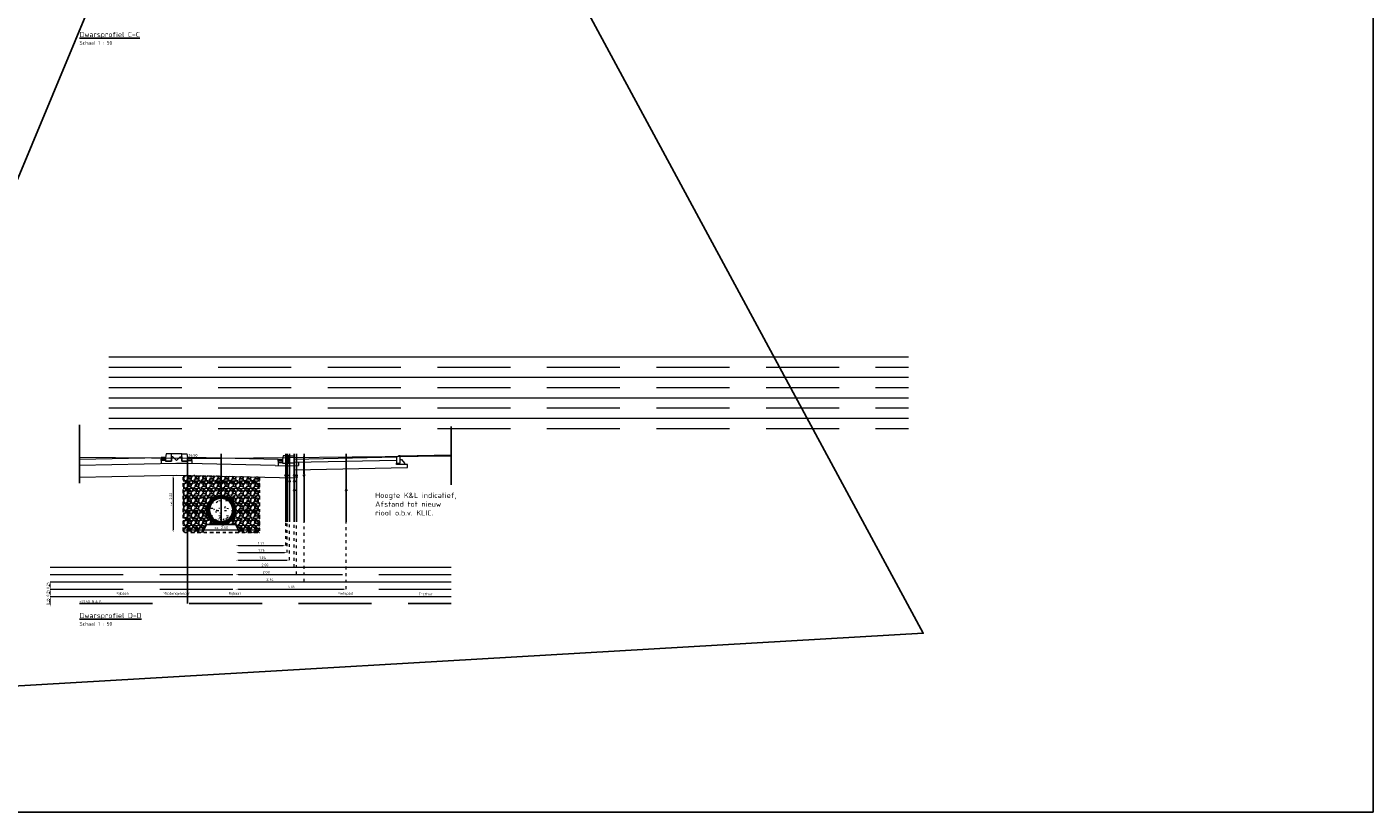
# Model space of a CAD drawing. Header units: metres. Extents: x 0 to 200176, y 0 to 356276.
# Tile 24 of 52: x 199403 to 199449, y 355689 to 355716. Entities that reach past the tile are written whole.
import ezdxf
from ezdxf.enums import TextEntityAlignment as Align

# ---------------------------------------------------------------- set-up
doc = ezdxf.new("R2010")
doc.units = ezdxf.units.M
for name, pattern in [('BORDER4', [0.4375, 0.125, -0.0625, 0.125, -0.0625, 0, -0.0625]), ('DASHED', [0.75, 0.5, -0.25]), ('DASHED2', [0.375, 0.25, -0.125]), ('DOT2', [0.125, 0, -0.125])]:
    doc.linetypes.add(name, pattern=pattern)
for name, color, linetype in [('DET___HATCH_RIOOLBUIS', 7, 'Continuous'), ('X-XX-AL-KNELPUNTEN KL_DATA', 74, 'Continuous'), ('X-XX-AL-KNELPUNTEN KL_LAAGSPANNING', 190, 'Continuous'), ('X-XX-AL-KNELPUNTEN KL_MIDDENSPANNING', 130, 'Continuous'), ('X-XX-AL-KNELPUNTEN KL_WATERLEIDING', 170, 'Continuous'), ('X-XX-NIEUW-DETAIL-G', 1, 'Continuous'), ('X-XX-NIEUW-DETAIL-M', 7, 'Continuous'), ('X-XX-NIEUW-DETAIL-S', 1, 'Continuous'), ('X-XX-NIEUW-DETAIL-T', 3, 'Continuous')]:
    doc.layers.add(name, color=color, linetype=linetype)
for name, color, linetype, lineweight in [('N-WE-VH-KANTVERHARDING-G', 1, 'Continuous', 5), ('X-XX-AL-AANPIJLING-M', 7, 'Continuous', 18), ('X-XX-AL-KNELPUNTEN KL_AFSTANDSLIJNEN', 5, 'DOT2', 5), ('X-XX-NIEUW-DETAIL-A', 251, 'Continuous', 0), ('X-XX-XX-DETAIL1-G', 1, 'Continuous', 18)]:
    doc.layers.add(name, color=color, linetype=linetype, lineweight=lineweight)
doc.layers.add('X-XX-AL-DETAIL-AFSTANDSLIJNEN-G', color=2, linetype='Continuous', lineweight=5, plot=False)
doc.layers.add('X-XX-AL-HULPLIJNEN', color=4, linetype='Continuous', lineweight=25, plot=False)
doc.styles.add('NLCS-ISO', font='NLCS-ISO.ttf')
doc.styles.add('NLCS-ISO-M500-T18', font='NLCS-ISO.ttf')
doc.styles.add('NLCS-ISO-T18', font='NLCS-ISO.ttf')
doc.dimstyles.new('Jens 1_50 - standaard', dxfattribs={"dimscale": 0.05, "dimtxt": 1.8, "dimasz": 1.8, "dimexe": 2, "dimexo": 2, "dimgap": 0.7, "dimtad": 1, "dimzin": 0, "dimdsep": 46, "dimtxsty": 'NLCS-ISO', "dimcen": 2.5, "dimdle": 2, "dimse1": 1, "dimse2": 1, "dimclrd": 256, "dimclre": 256, "dimclrt": 256, "dimadec": 1, "dimazin": 0, "dimtfac": 1, "dimtdec": 3, "dimtofl": 0, "dimtmove": 1, "dimatfit": 0, "dimfxl": 2, "dimfxlon": 1, "dimtfillclr": 254, "dimtolj": 1, "dimtzin": 0, "dimlwd": 18, "dimlwe": 18, "dimarcsym": 0})
doc.dimstyles.new('NLCS-M50-T18-PIJL_l3_h1', dxfattribs={"dimscale": 0.05, "dimtxt": 1.8, "dimasz": 1.8, "dimexe": 2, "dimexo": 2, "dimgap": 0.7, "dimtad": 1, "dimdec": 3, "dimzin": 0, "dimdsep": 46, "dimtxsty": 'NLCS-ISO', "dimcen": 2.5, "dimdle": 2, "dimclrd": 256, "dimclre": 256, "dimclrt": 256, "dimadec": 1, "dimazin": 0, "dimtfac": 1, "dimtdec": 3, "dimtofl": 0, "dimtmove": 1, "dimatfit": 0, "dimfxl": 2, "dimfxlon": 1, "dimtfillclr": 254, "dimtolj": 1, "dimtzin": 0, "dimlwd": 18, "dimlwe": 18, "dimarcsym": 0})

# ---------------------------------------------------------------- blocks, each defined once
blk = doc.blocks.new('d')
at = {"color": 3, "style": 'NLCS-ISO'}
blk.add_attdef('%%UA-A', (0, -0.5), '', height=0.175, dxfattribs=at)
at = {"color": 1, "style": 'NLCS-ISO'}
blk.add_attdef('A-A', (0, -0.76), '', height=0.125, dxfattribs=at)
blk = doc.blocks.new('*D683')
at = {"layer": 'Defpoints', "color": 0, "transparency": 16777216}
for p in [(199403.494, 355696.192), (199403.794, 355696.192), (199403.794, 355695.842)]:
    blk.add_point(p, dxfattribs=at)
at = {"layer": 'X-XX-AL-DETAIL-AFSTANDSLIJNEN-G', "linetype": 'Continuous', "lineweight": 18, "transparency": 16777216}
blk.add_line((199403.494, 355695.932), (199403.494, 355696.102), dxfattribs=at)
at = {"layer": 'X-XX-AL-DETAIL-AFSTANDSLIJNEN-G', "transparency": 16777216}
for points in [[(199403.479, 355696.102), (199403.509, 355696.102), (199403.494, 355696.192)], [(199403.479, 355695.932), (199403.509, 355695.932), (199403.494, 355695.842)]]:
    blk.add_solid(points, dxfattribs=at)
at = {"layer": 'X-XX-AL-DETAIL-AFSTANDSLIJNEN-G', "transparency": 16777216, "insert": (199403.414, 355696.017), "char_height": 0.09, "attachment_point": 5, "rotation": 90, "style": 'NLCS-ISO'}
blk.add_mtext('\\A1;0.35', dxfattribs=at)
blk = doc.blocks.new('*D684')
at = {"layer": 'Defpoints', "color": 0, "transparency": 16777216}
for p in [(199403.494, 355696.442), (199403.794, 355696.442), (199403.794, 355696.192)]:
    blk.add_point(p, dxfattribs=at)
at = {"layer": 'X-XX-AL-DETAIL-AFSTANDSLIJNEN-G', "linetype": 'Continuous', "lineweight": 18, "transparency": 16777216}
blk.add_line((199403.494, 355696.282), (199403.494, 355696.352), dxfattribs=at)
at = {"layer": 'X-XX-AL-DETAIL-AFSTANDSLIJNEN-G', "transparency": 16777216}
for points in [[(199403.479, 355696.352), (199403.509, 355696.352), (199403.494, 355696.442)], [(199403.479, 355696.282), (199403.509, 355696.282), (199403.494, 355696.192)]]:
    blk.add_solid(points, dxfattribs=at)
at = {"layer": 'X-XX-AL-DETAIL-AFSTANDSLIJNEN-G', "transparency": 16777216, "insert": (199403.414, 355696.307), "char_height": 0.09, "attachment_point": 5, "rotation": 90, "style": 'NLCS-ISO'}
blk.add_mtext('\\A1;0.25', dxfattribs=at)
blk = doc.blocks.new('*D685')
at = {"layer": 'Defpoints', "color": 0, "transparency": 16777216}
for p in [(199403.494, 355696.692), (199403.794, 355696.692), (199403.794, 355696.442)]:
    blk.add_point(p, dxfattribs=at)
at = {"layer": 'X-XX-AL-DETAIL-AFSTANDSLIJNEN-G', "linetype": 'Continuous', "lineweight": 18, "transparency": 16777216}
blk.add_line((199403.494, 355696.532), (199403.494, 355696.602), dxfattribs=at)
at = {"layer": 'X-XX-AL-DETAIL-AFSTANDSLIJNEN-G', "transparency": 16777216}
for points in [[(199403.479, 355696.602), (199403.509, 355696.602), (199403.494, 355696.692)], [(199403.479, 355696.532), (199403.509, 355696.532), (199403.494, 355696.442)]]:
    blk.add_solid(points, dxfattribs=at)
at = {"layer": 'X-XX-AL-DETAIL-AFSTANDSLIJNEN-G', "transparency": 16777216, "insert": (199403.414, 355696.567), "char_height": 0.09, "attachment_point": 5, "rotation": 90, "style": 'NLCS-ISO'}
blk.add_mtext('\\A1;0.25', dxfattribs=at)
blk = doc.blocks.new('*U368')
at = {"layer": 'DET___HATCH_RIOOLBUIS'}
h = blk.add_hatch(dxfattribs=at)
h.set_pattern_fill('ANSI31', color=256, scale=0.01, angle=90, style=0)
h.set_pattern_definition([(135, (-0.5, -0.1), (-0.02245064, -0.02245064), [])])
edge = h.paths.add_edge_path()
edge.add_arc((0, 0.4), 0.5, 0, 360)
edge = h.paths.add_edge_path(flags=16)
edge.add_arc((0, 0.4), 0.4, 0, 360)
for radius in [0.5, 0.4]:
    blk.add_circle((0, 0.4), radius)
blk = doc.blocks.new('B_WATER')
at = {"layer": 'X-XX-AL-KNELPUNTEN KL_WATERLEIDING'}
blk.add_circle((0, 0.05), 0.05, dxfattribs=at)
blk = doc.blocks.new('B_DATA')
at = {"layer": 'X-XX-AL-KNELPUNTEN KL_DATA'}
blk.add_circle((0, 0.05), 0.05, dxfattribs=at)
blk = doc.blocks.new('B_MIDDENSPANNING')
at = {"layer": 'X-XX-AL-KNELPUNTEN KL_MIDDENSPANNING'}
blk.add_circle((0, 0.05), 0.05, dxfattribs=at)
blk = doc.blocks.new('*D686')
at = {"layer": 'Defpoints', "color": 0, "transparency": 16777216}
for p in [(199408.044, 355700.342), (199407.699, 355698.385), (199408.044, 355698.385)]:
    blk.add_point(p, dxfattribs=at)
at = {"layer": 'X-XX-AL-AANPIJLING-M', "linetype": 'Continuous', "lineweight": 18, "transparency": 16777216}
blk.add_line((199407.699, 355700.252), (199407.699, 355698.475), dxfattribs=at)
at = {"layer": 'X-XX-AL-AANPIJLING-M', "transparency": 16777216}
for points in [[(199407.684, 355700.252), (199407.714, 355700.252), (199407.699, 355700.342)], [(199407.684, 355698.475), (199407.714, 355698.475), (199407.699, 355698.385)]]:
    blk.add_solid(points, dxfattribs=at)
at = {"layer": 'X-XX-AL-AANPIJLING-M', "transparency": 16777216, "insert": (199407.619, 355699.515), "char_height": 0.09, "attachment_point": 5, "rotation": 90, "style": 'NLCS-ISO'}
blk.add_mtext('\\A1;ca. 2.00', dxfattribs=at)
blk = doc.blocks.new('*D687')
at = {"layer": 'Defpoints', "color": 0, "transparency": 16777216}
for p in [(199408.044, 355698.385), (199410.654, 355698.47), (199410.654, 355698.385)]:
    blk.add_point(p, dxfattribs=at)
at = {"layer": 'X-XX-AL-AANPIJLING-M', "linetype": 'Continuous', "lineweight": 18, "transparency": 16777216}
blk.add_line((199408.134, 355698.47), (199410.564, 355698.47), dxfattribs=at)
at = {"layer": 'X-XX-AL-AANPIJLING-M', "transparency": 16777216}
for points in [[(199408.134, 355698.485), (199408.134, 355698.455), (199408.044, 355698.47)], [(199410.564, 355698.485), (199410.564, 355698.455), (199410.654, 355698.47)]]:
    blk.add_solid(points, dxfattribs=at)
at = {"layer": 'X-XX-AL-AANPIJLING-M', "transparency": 16777216, "insert": (199409.349, 355698.55), "char_height": 0.09, "attachment_point": 5, "style": 'NLCS-ISO'}
blk.add_mtext('\\A1;ca. 2.60', dxfattribs=at)
blk = doc.blocks.new('*D688')
at = {"layer": 'Defpoints', "color": 0, "transparency": 16777216}
for p in [(199408.194, 355700.952), (199411.444, 355700.886), (199411.444, 355696.192)]:
    blk.add_point(p, dxfattribs=at)
at = {"layer": 'X-XX-AL-AANPIJLING-M', "linetype": 'Continuous', "lineweight": 18, "transparency": 16777216}
blk.add_line((199408.284, 355696.192), (199411.354, 355696.192), dxfattribs=at)
at = {"layer": 'X-XX-AL-AANPIJLING-M', "transparency": 16777216}
for points in [[(199408.284, 355696.207), (199408.284, 355696.177), (199408.194, 355696.192)], [(199411.354, 355696.207), (199411.354, 355696.177), (199411.444, 355696.192)]]:
    blk.add_solid(points, dxfattribs=at)
at = {"layer": 'X-XX-AL-AANPIJLING-M', "transparency": 16777216, "insert": (199409.819, 355696.285), "char_height": 0.09, "attachment_point": 5, "style": 'NLCS-ISO'}
blk.add_mtext('\\A1;Rijbaan', dxfattribs=at)
blk = doc.blocks.new('*D689')
at = {"layer": 'Defpoints', "color": 0, "transparency": 16777216}
for p in [(199409.844, 355699.152), (199410.654, 355699.152), (199410.654, 355699.142)]:
    blk.add_point(p, dxfattribs=at)
at = {"layer": 'X-XX-AL-AANPIJLING-M', "linetype": 'Continuous', "lineweight": 18, "transparency": 16777216}
blk.add_line((199409.934, 355699.142), (199410.564, 355699.142), dxfattribs=at)
at = {"layer": 'X-XX-AL-AANPIJLING-M', "transparency": 16777216}
for points in [[(199409.934, 355699.157), (199409.934, 355699.127), (199409.844, 355699.142)], [(199410.564, 355699.157), (199410.564, 355699.127), (199410.654, 355699.142)]]:
    blk.add_solid(points, dxfattribs=at)
at = {"layer": 'X-XX-AL-AANPIJLING-M', "transparency": 16777216, "insert": (199410.249, 355699.222), "char_height": 0.09, "attachment_point": 5, "style": 'NLCS-ISO'}
blk.add_mtext('\\A1;0.81', dxfattribs=at)
blk = doc.blocks.new('*D690')
at = {"layer": 'Defpoints', "color": 0, "transparency": 16777216}
for p in [(199404.494, 355700.889), (199407.444, 355700.952), (199407.444, 355696.192)]:
    blk.add_point(p, dxfattribs=at)
at = {"layer": 'X-XX-AL-AANPIJLING-M', "linetype": 'Continuous', "lineweight": 18, "transparency": 16777216}
blk.add_line((199404.584, 355696.192), (199407.354, 355696.192), dxfattribs=at)
at = {"layer": 'X-XX-AL-AANPIJLING-M', "transparency": 16777216}
for points in [[(199404.584, 355696.207), (199404.584, 355696.177), (199404.494, 355696.192)], [(199407.354, 355696.207), (199407.354, 355696.177), (199407.444, 355696.192)]]:
    blk.add_solid(points, dxfattribs=at)
at = {"layer": 'X-XX-AL-AANPIJLING-M', "transparency": 16777216, "insert": (199405.969, 355696.285), "char_height": 0.09, "attachment_point": 5, "style": 'NLCS-ISO'}
blk.add_mtext('\\A1;Rijbaan', dxfattribs=at)
blk = doc.blocks.new('*D691')
at = {"layer": 'Defpoints', "color": 0, "transparency": 16777216}
for p in [(199407.644, 355701.072), (199407.994, 355701.072), (199407.994, 355696.192)]:
    blk.add_point(p, dxfattribs=at)
at = {"layer": 'X-XX-AL-AANPIJLING-M', "linetype": 'Continuous', "lineweight": 18, "transparency": 16777216}
blk.add_line((199407.734, 355696.192), (199407.904, 355696.192), dxfattribs=at)
at = {"layer": 'X-XX-AL-AANPIJLING-M', "transparency": 16777216}
for points in [[(199407.734, 355696.207), (199407.734, 355696.177), (199407.644, 355696.192)], [(199407.904, 355696.207), (199407.904, 355696.177), (199407.994, 355696.192)]]:
    blk.add_solid(points, dxfattribs=at)
at = {"layer": 'X-XX-AL-AANPIJLING-M', "transparency": 16777216, "insert": (199407.819, 355696.285), "char_height": 0.09, "attachment_point": 5, "style": 'NLCS-ISO'}
blk.add_mtext('\\A1;Middengeleider', dxfattribs=at)
blk = doc.blocks.new('*D692')
at = {"layer": 'Defpoints', "color": 0, "transparency": 16777216}
for p in [(199415.346, 355700.956), (199411.844, 355700.886), (199415.346, 355696.192)]:
    blk.add_point(p, dxfattribs=at)
at = {"layer": 'X-XX-AL-AANPIJLING-M', "linetype": 'Continuous', "lineweight": 18, "transparency": 16777216}
blk.add_line((199411.934, 355696.192), (199415.256, 355696.192), dxfattribs=at)
at = {"layer": 'X-XX-AL-AANPIJLING-M', "transparency": 16777216}
for points in [[(199411.934, 355696.207), (199411.934, 355696.177), (199411.844, 355696.192)], [(199415.256, 355696.207), (199415.256, 355696.177), (199415.346, 355696.192)]]:
    blk.add_solid(points, dxfattribs=at)
at = {"layer": 'X-XX-AL-AANPIJLING-M', "transparency": 16777216, "insert": (199413.595, 355696.285), "char_height": 0.09, "attachment_point": 5, "style": 'NLCS-ISO'}
blk.add_mtext('\\A1;Fietspad', dxfattribs=at)
blk = doc.blocks.new('*D693')
at = {"layer": 'Defpoints', "color": 0, "transparency": 16777216}
for p in [(199415.466, 355701.006), (199417.214, 355701.046), (199417.214, 355696.192)]:
    blk.add_point(p, dxfattribs=at)
at = {"layer": 'X-XX-AL-AANPIJLING-M', "linetype": 'Continuous', "lineweight": 18, "transparency": 16777216}
blk.add_line((199415.556, 355696.192), (199417.124, 355696.192), dxfattribs=at)
at = {"layer": 'X-XX-AL-AANPIJLING-M', "transparency": 16777216}
for points in [[(199415.556, 355696.207), (199415.556, 355696.177), (199415.466, 355696.192)], [(199417.124, 355696.207), (199417.124, 355696.177), (199417.214, 355696.192)]]:
    blk.add_solid(points, dxfattribs=at)
at = {"layer": 'X-XX-AL-AANPIJLING-M', "transparency": 16777216, "insert": (199416.34, 355696.272), "char_height": 0.09, "attachment_point": 5, "style": 'NLCS-ISO'}
blk.add_mtext('\\A1;Trottoir', dxfattribs=at)
blk = doc.blocks.new('B_LAAGSPANNING')
at = {"layer": 'X-XX-AL-KNELPUNTEN KL_LAAGSPANNING'}
blk.add_circle((0, 0.05), 0.05, dxfattribs=at)
blk = doc.blocks.new('*D694')
at = {"layer": 'Defpoints', "color": 0, "transparency": 16777216}
for p in [(199409.844, 355699.142), (199411.554, 355699.142), (199411.554, 355697.935)]:
    blk.add_point(p, dxfattribs=at)
at = {"layer": 'X-XX-AL-AANPIJLING-M', "linetype": 'Continuous', "lineweight": 18, "transparency": 16777216}
blk.add_line((199409.934, 355697.935), (199411.464, 355697.935), dxfattribs=at)
at = {"layer": 'X-XX-AL-AANPIJLING-M', "transparency": 16777216}
for points in [[(199409.934, 355697.95), (199409.934, 355697.92), (199409.844, 355697.935)], [(199411.464, 355697.95), (199411.464, 355697.92), (199411.554, 355697.935)]]:
    blk.add_solid(points, dxfattribs=at)
at = {"layer": 'X-XX-AL-AANPIJLING-M', "transparency": 16777216, "insert": (199410.699, 355698.015), "char_height": 0.09, "attachment_point": 5, "style": 'NLCS-ISO'}
blk.add_mtext('\\A1;1.71', dxfattribs=at)
blk = doc.blocks.new('*D695')
at = {"layer": 'Defpoints', "color": 0, "transparency": 16777216}
for p in [(199409.844, 355699.142), (199411.604, 355699.142), (199411.604, 355697.692)]:
    blk.add_point(p, dxfattribs=at)
at = {"layer": 'X-XX-AL-AANPIJLING-M', "linetype": 'Continuous', "lineweight": 18, "transparency": 16777216}
blk.add_line((199409.934, 355697.692), (199411.514, 355697.692), dxfattribs=at)
at = {"layer": 'X-XX-AL-AANPIJLING-M', "transparency": 16777216}
for points in [[(199409.934, 355697.707), (199409.934, 355697.677), (199409.844, 355697.692)], [(199411.514, 355697.707), (199411.514, 355697.677), (199411.604, 355697.692)]]:
    blk.add_solid(points, dxfattribs=at)
at = {"layer": 'X-XX-AL-AANPIJLING-M', "transparency": 16777216, "insert": (199410.724, 355697.772), "char_height": 0.09, "attachment_point": 5, "style": 'NLCS-ISO'}
blk.add_mtext('\\A1;1.76', dxfattribs=at)
blk = doc.blocks.new('*D696')
at = {"layer": 'Defpoints', "color": 0, "transparency": 16777216}
for p in [(199409.844, 355699.142), (199411.684, 355699.142), (199411.684, 355697.436)]:
    blk.add_point(p, dxfattribs=at)
at = {"layer": 'X-XX-AL-AANPIJLING-M', "linetype": 'Continuous', "lineweight": 18, "transparency": 16777216}
blk.add_line((199409.934, 355697.436), (199411.594, 355697.436), dxfattribs=at)
at = {"layer": 'X-XX-AL-AANPIJLING-M', "transparency": 16777216}
for points in [[(199409.934, 355697.451), (199409.934, 355697.421), (199409.844, 355697.436)], [(199411.594, 355697.451), (199411.594, 355697.421), (199411.684, 355697.436)]]:
    blk.add_solid(points, dxfattribs=at)
at = {"layer": 'X-XX-AL-AANPIJLING-M', "transparency": 16777216, "insert": (199410.764, 355697.516), "char_height": 0.09, "attachment_point": 5, "style": 'NLCS-ISO'}
blk.add_mtext('\\A1;1.84', dxfattribs=at)
blk = doc.blocks.new('*D697')
at = {"layer": 'Defpoints', "color": 0, "transparency": 16777216}
for p in [(199409.844, 355699.142), (199411.844, 355699.142), (199411.844, 355697.192)]:
    blk.add_point(p, dxfattribs=at)
at = {"layer": 'X-XX-AL-AANPIJLING-M', "linetype": 'Continuous', "lineweight": 18, "transparency": 16777216}
blk.add_line((199409.934, 355697.192), (199411.754, 355697.192), dxfattribs=at)
at = {"layer": 'X-XX-AL-AANPIJLING-M', "transparency": 16777216}
for points in [[(199409.934, 355697.207), (199409.934, 355697.177), (199409.844, 355697.192)], [(199411.754, 355697.207), (199411.754, 355697.177), (199411.844, 355697.192)]]:
    blk.add_solid(points, dxfattribs=at)
at = {"layer": 'X-XX-AL-AANPIJLING-M', "transparency": 16777216, "insert": (199410.844, 355697.272), "char_height": 0.09, "attachment_point": 5, "style": 'NLCS-ISO'}
blk.add_mtext('\\A1;2.00', dxfattribs=at)
blk = doc.blocks.new('*D698')
at = {"layer": 'Defpoints', "color": 0, "transparency": 16777216}
for p in [(199409.844, 355699.142), (199411.924, 355699.142), (199411.924, 355696.942)]:
    blk.add_point(p, dxfattribs=at)
at = {"layer": 'X-XX-AL-AANPIJLING-M', "linetype": 'Continuous', "lineweight": 18, "transparency": 16777216}
blk.add_line((199409.934, 355696.942), (199411.834, 355696.942), dxfattribs=at)
at = {"layer": 'X-XX-AL-AANPIJLING-M', "transparency": 16777216}
for points in [[(199409.934, 355696.957), (199409.934, 355696.927), (199409.844, 355696.942)], [(199411.834, 355696.957), (199411.834, 355696.927), (199411.924, 355696.942)]]:
    blk.add_solid(points, dxfattribs=at)
at = {"layer": 'X-XX-AL-AANPIJLING-M', "transparency": 16777216, "insert": (199410.884, 355697.022), "char_height": 0.09, "attachment_point": 5, "style": 'NLCS-ISO'}
blk.add_mtext('\\A1;2.08', dxfattribs=at)
blk = doc.blocks.new('*D699')
at = {"layer": 'Defpoints', "color": 0, "transparency": 16777216}
for p in [(199409.844, 355699.142), (199412.184, 355699.142), (199412.184, 355696.692)]:
    blk.add_point(p, dxfattribs=at)
at = {"layer": 'X-XX-AL-AANPIJLING-M', "linetype": 'Continuous', "lineweight": 18, "transparency": 16777216}
blk.add_line((199409.934, 355696.692), (199412.094, 355696.692), dxfattribs=at)
at = {"layer": 'X-XX-AL-AANPIJLING-M', "transparency": 16777216}
for points in [[(199409.934, 355696.707), (199409.934, 355696.677), (199409.844, 355696.692)], [(199412.094, 355696.707), (199412.094, 355696.677), (199412.184, 355696.692)]]:
    blk.add_solid(points, dxfattribs=at)
at = {"layer": 'X-XX-AL-AANPIJLING-M', "transparency": 16777216, "insert": (199411.014, 355696.772), "char_height": 0.09, "attachment_point": 5, "style": 'NLCS-ISO'}
blk.add_mtext('\\A1;2.34', dxfattribs=at)
blk = doc.blocks.new('*D700')
at = {"layer": 'Defpoints', "color": 0, "transparency": 16777216}
for p in [(199409.844, 355699.142), (199413.624, 355699.142), (199413.624, 355696.442)]:
    blk.add_point(p, dxfattribs=at)
at = {"layer": 'X-XX-AL-AANPIJLING-M', "linetype": 'Continuous', "lineweight": 18, "transparency": 16777216}
blk.add_line((199409.934, 355696.442), (199413.534, 355696.442), dxfattribs=at)
at = {"layer": 'X-XX-AL-AANPIJLING-M', "transparency": 16777216}
for points in [[(199409.934, 355696.457), (199409.934, 355696.427), (199409.844, 355696.442)], [(199413.534, 355696.457), (199413.534, 355696.427), (199413.624, 355696.442)]]:
    blk.add_solid(points, dxfattribs=at)
at = {"layer": 'X-XX-AL-AANPIJLING-M', "transparency": 16777216, "insert": (199411.734, 355696.522), "char_height": 0.09, "attachment_point": 5, "style": 'NLCS-ISO'}
blk.add_mtext('\\A1;3.78', dxfattribs=at)

msp = doc.modelspace()

# ---------------------------------------------------------------- hatches: boundary and pattern name
at = {"layer": 'X-XX-NIEUW-DETAIL-A'}
h = msp.add_hatch(dxfattribs=at)
h.set_pattern_fill('GRAVEL', color=256, scale=0.01)
h.set_pattern_definition([(228.0127875, (-5.120015, -34.515236), (-2.0320000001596, -2.2859999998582), [0.034172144, -3.38304836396]), (184.969741, (-5.142875, -34.540636), (3.04799999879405, 0.2540000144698), [0.058640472, -5.80540488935]), (132.5104471, (-5.201295, -34.545716), (2.54000000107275, -2.7939999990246), [0.041348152, -4.09347227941]), (267.273689, (-5.300355, -34.609216), (0.25400000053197, 5.0799999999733), [0.053400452, -5.28664374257]), (292.83365418, (-5.302895, -34.662556), (-1.27000000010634, 3.04799999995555), [0.05236337, -5.18398077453]), (357.273689, (-5.282575, -34.710816), (-5.0799999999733, 0.25400000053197), [0.053400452, -5.28664374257]), (37.69424047, (-5.229235, -34.713356), (-3.3019999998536, -2.54000000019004), [0.070619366, -6.99131153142]), (72.25532837, (-5.173355, -34.670176), (1.77800000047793, 5.58799999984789), [0.066671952, -6.60052566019]), (121.42956562, (-5.153035, -34.606676), (-2.0320000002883, 3.3019999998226), [0.0535813, -5.30455456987]), (175.2363583, (-5.180975, -34.560956), (2.79399999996, -0.2540000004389), [0.061171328, -2.997393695]), (222.3974378, (-5.241935, -34.555876), (-3.04799999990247, -2.7940000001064), [0.079107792, -7.83167725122]), (138.81407483, (-5.048895, -34.611756), (-1.7779999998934, 1.5240000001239), [0.027000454, -2.67305658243]), (171.4692344, (-5.069215, -34.593976), (3.30200000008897, -0.50799999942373), [0.051368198, -5.0854638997]), (225, (-5.12002, -34.58636), (-4e-17, -0.254), [0.035920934, -0.32328931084]), (203.19859051, (-5.137795, -34.555876), (1.2700000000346, 0.507999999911), [0.019344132, -1.91506223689]), (291.80140949, (-5.155575, -34.563496), (-0.254000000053, 0.7619999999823), [0.027356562, -1.340475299]), (30.96375653, (-5.145415, -34.588896), (0.7620000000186, 0.507999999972), [0.044431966, -1.43662981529]), (161.56505118, (-5.107315, -34.56604), (0.508000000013, -0.253999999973), [0.032128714, -0.77108981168]), (16.389540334, (-5.302895, -34.563496), (2.54, 0.762), [0.0450088, -4.45588266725]), (70.34617594, (-5.259715, -34.550796), (-1.0160000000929, -2.79399999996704), [0.037759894, -3.73822156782]), (293.19859051, (-5.107315, -34.515236), (-0.5079999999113, 1.2700000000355), [0.03868801, -1.89571835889]), (343.61045967, (-5.092075, -34.550796), (-2.54000000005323, 0.7619999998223), [0.0450088, -4.45588266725]), (339.44395478, (-5.302895, -34.720976), (-1.27, 0.508), [0.04340352, -2.12677343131]), (294.7751406, (-5.262255, -34.736216), (-1.2700000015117, 2.7939999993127), [0.036367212, -3.60035933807]), (66.80140949, (-5.104775, -34.769236), (0.5079999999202, 1.270000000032), [0.03868801, -1.89571835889]), (17.35402464, (-5.089535, -34.733676), (-3.3019999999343, -1.01600000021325), [0.042578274, -4.21523759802]), (69.44395478, (-5.229235, -34.769236), (-0.5080000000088, -1.2699999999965), [0.02170176, -2.14847519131]), (101.309932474, (-5.120015, -34.769236), (-0.254, 1.016), [0.01295146, -1.28219949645]), (165.963756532, (-5.122555, -34.756536), (0.762, -0.254), [0.05236337, -0.9949054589]), (186.00900596, (-5.173355, -34.743836), (2.53999999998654, 0.25400000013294), [0.0485267, -4.80413648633]), (303.69006753, (-5.145415, -34.611756), (-0.254000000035, 0.507999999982), [0.036632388, -0.87917763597]), (353.15722659, (-5.125095, -34.642236), (4.31800000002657, -0.50799999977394), [0.063955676, -6.3316009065]), (60.9453959, (-5.061595, -34.649856), (-1.016000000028, -1.777999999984), [0.026150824, -2.58893923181]), (90, (-5.0489, -34.627), (-0.254, 0.254), [0.01524, -0.23876]), (120.25643716, (-5.178435, -34.736216), (1.0159999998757, -1.778000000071), [0.035286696, -3.49339407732]), (48.0127875, (-5.196215, -34.705736), (2.0320000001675, 2.285999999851), [0.068344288, -3.34887621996]), (0, (-5.1505, -34.65494), (0.254, 0.254), [0.06604, -0.18796]), (325.3048465, (-5.084455, -34.654936), (2.54000000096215, -1.77799999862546), [0.040160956, -3.97593167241]), (254.0546041, (-5.051435, -34.677796), (-0.2539999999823, -1.0160000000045), [0.036982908, -1.81216500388]), (207.64597536, (-5.061595, -34.713356), (-4.82600000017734, -2.53999999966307), [0.06021451, -5.9612464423]), (175.42607874, (-5.114935, -34.741296), (-3.30199999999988, 0.25399999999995), [0.063702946, -6.30658464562])])
edge = h.paths.add_edge_path(flags=16)
edge.add_arc((199409.344, 355699.152), 0.5, 0, 360)
h.paths.add_polyline_path([(199410.654, 355700.284), (199408.044, 355700.341), (199408.044, 355698.385), (199408.71, 355698.385), (199408.844, 355698.652), (199409.844, 355698.652), (199409.977, 355698.385), (199410.654, 355698.385)])

# ---------------------------------------------------------------- linework, layer by layer
at = {"layer": 'N-WE-VH-KANTVERHARDING-G', "color": 252, "flags": 128}
for points in [[(199408.194, 355700.912), (199417.214, 355701.001)], [(199408.194, 355700.912), (199404.494, 355700.952)]]:
    msp.add_lwpolyline(points, dxfattribs=at)
at = {"layer": 'X-XX-AL-DETAIL-AFSTANDSLIJNEN-G', "flags": 128}
for points in [[(199405.494, 355704.396), (199432.867, 355704.396)], [(199405.494, 355703.696), (199432.867, 355703.696)], [(199405.494, 355702.996), (199432.867, 355702.996)], [(199405.494, 355702.296), (199432.867, 355702.296)], [(199403.494, 355697.192), (199417.214, 355697.192)], [(199403.494, 355696.692), (199417.214, 355696.692)], [(199403.494, 355696.192), (199417.214, 355696.192)]]:
    msp.add_lwpolyline(points, dxfattribs=at)
at = {"layer": 'X-XX-AL-DETAIL-AFSTANDSLIJNEN-G', "linetype": 'DASHED', "ltscale": 5, "flags": 128}
for points in [[(199405.494, 355704.046), (199432.867, 355704.046)], [(199405.494, 355703.346), (199432.867, 355703.346)], [(199405.494, 355702.646), (199432.867, 355702.646)], [(199405.494, 355701.946), (199432.867, 355701.946)], [(199403.494, 355696.942), (199417.214, 355696.942)], [(199403.494, 355696.442), (199417.214, 355696.442)]]:
    msp.add_lwpolyline(points, dxfattribs=at)
at = {"layer": 'X-XX-AL-HULPLIJNEN', "ltscale": 0.2}
msp.add_lwpolyline([(199378.672, 355785.088), (199448.769, 355785.088), (199448.769, 355688.811), (199378.672, 355688.811)], close=True, dxfattribs=at)
at = {"layer": 'X-XX-AL-HULPLIJNEN', "ltscale": 0.2, "flags": 128}
for points in [[(199400.179, 355756.376), (199433.373, 355694.935), (199394.969, 355692.704), (199424.442, 355763.516)], [(199409.344, 355701.072), (199409.344, 355698.752)], [(199411.554, 355701.072), (199411.554, 355698.752)], [(199411.604, 355701.072), (199411.604, 355698.752)], [(199411.684, 355701.072), (199411.684, 355698.752)], [(199411.844, 355701.072), (199411.844, 355698.752)], [(199411.924, 355701.072), (199411.924, 355698.752)], [(199411.924, 355701.072), (199411.924, 355698.752)], [(199412.174, 355700.985), (199412.174, 355700.385)], [(199412.184, 355701.072), (199412.184, 355698.752)], [(199413.624, 355701.072), (199413.624, 355698.752)], [(199408.194, 355700.952), (199408.194, 355695.952)]]:
    msp.add_lwpolyline(points, dxfattribs=at)
at = {"layer": 'X-XX-AL-KNELPUNTEN KL_AFSTANDSLIJNEN', "flags": 128}
for points in [[(199411.554, 355697.935), (199411.554, 355700.309)], [(199411.604, 355697.692), (199411.604, 355700.309)], [(199411.684, 355697.436), (199411.684, 355700.109)], [(199411.844, 355697.192), (199411.844, 355700.109)], [(199411.924, 355696.942), (199411.924, 355700.259)], [(199412.184, 355696.692), (199412.184, 355700.309)], [(199413.624, 355696.442), (199413.624, 355699.804)]]:
    msp.add_lwpolyline(points, dxfattribs=at)
at = {"layer": 'X-XX-NIEUW-DETAIL-G', "color": 6, "linetype": 'DASHED', "ltscale": 5, "flags": 128}
for points in [[(199404.494, 355702.072), (199404.494, 355700.072)], [(199417.214, 355702.014), (199417.214, 355700.014)]]:
    msp.add_lwpolyline(points, dxfattribs=at)
at = {"layer": 'X-XX-NIEUW-DETAIL-M', "color": 1, "linetype": 'DASHED2', "ltscale": 10, "flags": 128}
msp.add_lwpolyline([(199404.494, 355695.952), (199417.214, 355695.952)], dxfattribs=at)
at = {"layer": 'X-XX-NIEUW-DETAIL-S', "linetype": 'BORDER4', "flags": 128}
msp.add_lwpolyline([(199410.654, 355700.284), (199410.654, 355698.385), (199408.044, 355698.385), (199408.044, 355700.341)], dxfattribs=at)
at = {"layer": 'X-XX-NIEUW-DETAIL-S', "flags": 128}
msp.add_lwpolyline([(199408.71, 355698.385), (199408.844, 355698.652), (199409.844, 355698.652), (199409.977, 355698.385)], dxfattribs=at)
at = {"layer": 'X-XX-XX-DETAIL1-G', "flags": 128}
for points in [[(199407.644, 355701.072), (199407.464, 355701.072), (199407.444, 355700.952), (199407.444, 355700.822), (199407.644, 355700.822), (199407.644, 355701.072)], [(199407.994, 355701.072), (199408.174, 355701.072), (199408.194, 355700.952), (199408.194, 355700.822), (199407.994, 355700.822), (199407.994, 355701.072)], [(199411.644, 355701.006), (199411.464, 355701.006), (199411.444, 355700.886), (199411.444, 355700.756), (199411.644, 355700.756), (199411.644, 355701.006)], [(199411.644, 355701.006), (199411.824, 355701.006), (199411.844, 355700.886), (199411.844, 355700.756), (199411.644, 355700.756), (199411.644, 355701.006)], [(199415.466, 355700.756), (199415.466, 355701.006), (199415.426, 355701.006), (199415.346, 355700.956), (199415.346, 355700.756)], [(199407.444, 355700.952), (199407.294, 355700.952), (199407.294, 355700.892), (199407.444, 355700.892)], [(199407.444, 355700.892), (199407.444, 355700.842), (199407.294, 355700.842), (199407.294, 355700.892)], [(199407.794, 355700.772), (199407.794, 355700.772)], [(199407.844, 355700.772), (199407.844, 355700.772)], [(199408.194, 355700.952), (199408.344, 355700.952), (199408.344, 355700.892), (199408.194, 355700.892)], [(199408.194, 355700.892), (199408.194, 355700.842), (199408.344, 355700.842), (199408.344, 355700.892)], [(199411.294, 355700.886), (199411.444, 355700.886), (199411.444, 355700.826), (199411.294, 355700.826)], [(199411.294, 355700.826), (199411.294, 355700.776), (199411.444, 355700.776), (199411.444, 355700.826)]]:
    msp.add_lwpolyline(points, close=True, dxfattribs=at)
for points in [[(199407.819, 355700.847), (199407.694, 355700.972), (199407.644, 355700.972), (199407.644, 355700.822), (199407.444, 355700.822)], [(199407.994, 355701.072), (199407.644, 355701.072)], [(199407.819, 355700.847), (199407.944, 355700.972), (199407.994, 355700.972), (199407.994, 355700.822), (199408.194, 355700.822)], [(199415.346, 355700.956), (199411.844, 355700.886)], [(199415.466, 355701.006), (199417.214, 355701.046)], [(199404.494, 355700.889), (199407.294, 355700.952)], [(199408.194, 355700.74), (199407.819, 355700.749), (199404.494, 355700.674)], [(199404.494, 355700.274), (199407.819, 355700.349), (199411.844, 355700.258), (199411.844, 355700.531), (199415.716, 355700.608), (199415.716, 355700.706), (199415.616, 355700.706)], [(199407.294, 355700.842), (199407.294, 355700.737)], [(199411.196, 355700.673), (199408.194, 355700.74), (199408.194, 355700.74), (199408.194, 355700.74)], [(199411.294, 355700.886), (199408.344, 355700.952)], [(199408.344, 355700.842), (199408.344, 355700.737)], [(199411.197, 355700.673), (199411.644, 355700.663), (199411.994, 355700.671)], [(199411.294, 355700.776), (199411.294, 355700.671)], [(199415.346, 355700.851), (199411.844, 355700.781)], [(199411.994, 355700.784), (199411.994, 355700.671)], [(199415.466, 355700.881), (199415.516, 355700.881), (199415.616, 355700.756), (199415.616, 355700.706), (199415.346, 355700.706), (199415.346, 355700.756)]]:
    msp.add_lwpolyline(points, dxfattribs=at)

# ---------------------------------------------------------------- block references
at = {"layer": 'X-XX-AL-KNELPUNTEN KL_DATA', "xscale": 0.5, "yscale": 0.5, "zscale": 0.5}
for p in [(199411.554, 355700.309), (199411.604, 355700.309), (199411.844, 355700.309), (199411.924, 355700.309), (199411.924, 355700.259), (199412.184, 355700.309)]:
    msp.add_blockref('B_DATA', p, dxfattribs=at)
at = {"layer": 'X-XX-AL-KNELPUNTEN KL_LAAGSPANNING', "xscale": 0.5, "yscale": 0.5, "zscale": 0.5}
msp.add_blockref('B_LAAGSPANNING', (199411.684, 355700.109), dxfattribs=at)
at = {"layer": 'X-XX-AL-KNELPUNTEN KL_MIDDENSPANNING', "xscale": 0.5, "yscale": 0.5, "zscale": 0.5}
msp.add_blockref('B_MIDDENSPANNING', (199411.844, 355700.109), dxfattribs=at)
at = {"layer": 'X-XX-AL-KNELPUNTEN KL_WATERLEIDING', "xscale": 0.5, "yscale": 0.5, "zscale": 0.5}
for p in [(199411.844, 355699.804), (199413.624, 355699.804)]:
    msp.add_blockref('B_WATER', p, dxfattribs=at)
at = {"layer": 'X-XX-NIEUW-DETAIL-M'}
for p, values in [((199404.496, 355715.842), {'%%UA-A': '%%UDwarsprofiel C-C', 'A-A': 'Schaal 1 : 50'}), ((199404.496, 355695.952), {'%%UA-A': '%%UDwarsprofiel D-D', 'A-A': 'Schaal 1 : 50'})]:
    msp.add_blockref('d', p, dxfattribs=at).add_auto_attribs(values)
at = {"layer": 'X-XX-NIEUW-DETAIL-S'}
msp.add_blockref('*U368', (199409.344, 355698.752), dxfattribs=at)

# ---------------------------------------------------------------- texts
at = {"layer": 'X-XX-AL-AANPIJLING-M', "insert": (199414.615, 355699.744), "char_height": 0.18, "attachment_point": 1, "style": 'NLCS-ISO-M500-T18'}
msp.add_mtext_dynamic_manual_height_columns('Hoogte K&L indicatief,\\PAfstand tot nieuw riool o.b.v. KLIC.', width=2.50054, gutter_width=12.5, heights=[0], dxfattribs=at)
at = {"layer": 'X-XX-NIEUW-DETAIL-T', "style": 'NLCS-ISO-T18'}
for s, p in [('+26.50', (199408.344, 355700.952)), ('+24.32', (199409.344, 355698.752))]:
    msp.add_text(s, height=0.09, dxfattribs=at).set_placement(p, align=Align.BOTTOM_CENTER)
msp.add_text('+21.50 N.A.P.', height=0.09, dxfattribs=at).set_placement((199404.496, 355695.973))

# ---------------------------------------------------------------- dimensions: what is measured, and where the dimension line sits
at = {"layer": 'X-XX-AL-AANPIJLING-M'}
dim = msp.add_linear_dim(base=(199407.994, 355696.192), p1=(199407.644, 355701.072), p2=(199407.994, 355701.072), text='Middengeleider', dimstyle='Jens 1_50 - standaard', dxfattribs=at)
dim.commit()
dim.dimension.update_dxf_attribs({"geometry": '*D691', "text_midpoint": (199407.819, 355696.192), "dimtype": 160})
for base, p1, p2, text, picture, middle in [((199415.346, 355696.192), (199411.844, 355700.886), (199415.346, 355700.956), 'Fietspad', '*D692', (199413.595, 355696.285)), ((199417.214, 355696.192), (199415.466, 355701.006), (199417.214, 355701.046), 'Trottoir', '*D693', (199416.34, 355696.272)), ((199407.444, 355696.192), (199404.494, 355700.889), (199407.444, 355700.952), 'Rijbaan', '*D690', (199405.969, 355696.285)), ((199411.444, 355696.192), (199408.194, 355700.952), (199411.444, 355700.886), 'Rijbaan', '*D688', (199409.819, 355696.285)), ((199410.654, 355698.47), (199408.044, 355698.385), (199410.654, 355698.385), 'ca. 2.60', '*D687', (199409.349, 355698.55))]:
    dim = msp.add_linear_dim(base=base, p1=p1, p2=p2, text=text, dimstyle='Jens 1_50 - standaard', dxfattribs=at)
    dim.commit()
    dim.dimension.update_dxf_attribs({"geometry": picture, "text_midpoint": middle})
dim = msp.add_linear_dim(base=(199407.699, 355698.385), p1=(199408.044, 355700.342), p2=(199408.044, 355698.385), angle=90, text='ca. 2.00', dimstyle='Jens 1_50 - standaard', dxfattribs=at)
dim.commit()
dim.dimension.update_dxf_attribs({"geometry": '*D686', "text_midpoint": (199407.699, 355699.515), "dimtype": 160})
for base, p1, p2, picture, middle in [((199410.654, 355699.142), (199409.844, 355699.152), (199410.654, 355699.152), '*D689', (199410.249, 355699.222)), ((199411.554, 355697.935), (199409.844, 355699.142), (199411.554, 355699.142), '*D694', (199410.699, 355698.015)), ((199411.604, 355697.692), (199409.844, 355699.142), (199411.604, 355699.142), '*D695', (199410.724, 355697.772)), ((199411.684, 355697.436), (199409.844, 355699.142), (199411.684, 355699.142), '*D696', (199410.764, 355697.516)), ((199411.844, 355697.192), (199409.844, 355699.142), (199411.844, 355699.142), '*D697', (199410.844, 355697.272)), ((199411.924, 355696.942), (199409.844, 355699.142), (199411.924, 355699.142), '*D698', (199410.884, 355697.022)), ((199412.184, 355696.692), (199409.844, 355699.142), (199412.184, 355699.142), '*D699', (199411.014, 355696.772)), ((199413.624, 355696.442), (199409.844, 355699.142), (199413.624, 355699.142), '*D700', (199411.734, 355696.522))]:
    dim = msp.add_linear_dim(base=base, p1=p1, p2=p2, dimstyle='Jens 1_50 - standaard', dxfattribs=at)
    dim.commit()
    dim.dimension.update_dxf_attribs({"geometry": picture, "text_midpoint": middle})
at = {"layer": 'X-XX-AL-DETAIL-AFSTANDSLIJNEN-G'}
for base, p1, p2, picture, middle in [((199403.494, 355696.692), (199403.794, 355696.442), (199403.794, 355696.692), '*D685', (199403.494, 355696.567)), ((199403.494, 355696.442), (199403.794, 355696.192), (199403.794, 355696.442), '*D684', (199403.494, 355696.307))]:
    dim = msp.add_linear_dim(base=base, p1=p1, p2=p2, angle=90, dimstyle='NLCS-M50-T18-PIJL_l3_h1', override={"dimdec": 2, "dimse1": 1, "dimse2": 1}, dxfattribs=at)
    dim.commit()
    dim.dimension.update_dxf_attribs({"geometry": picture, "text_midpoint": middle, "dimtype": 160})
dim = msp.add_linear_dim(base=(199403.494, 355696.192), p1=(199403.794, 355695.842), p2=(199403.794, 355696.192), angle=90, dimstyle='NLCS-M50-T18-PIJL_l3_h1', override={"dimdec": 2, "dimse1": 1, "dimse2": 1}, dxfattribs=at)
dim.commit()
dim.dimension.update_dxf_attribs({"geometry": '*D683', "text_midpoint": (199403.414, 355696.017)})

doc.saveas('drawing.dxf')
